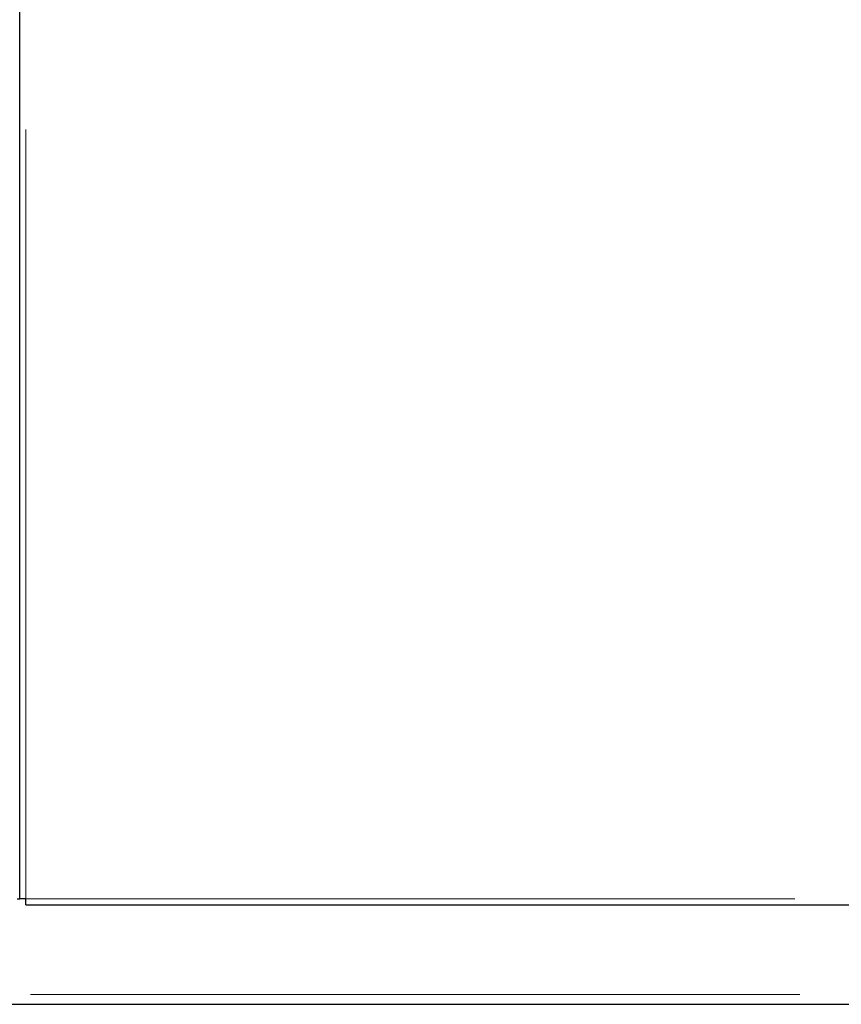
# Model space of a CAD drawing. Header units: millimetres. Extents: x 25 to 243, y 63 to 146.
# Tile 10 of 70: x 53.32 to 60.1, y 65.37 to 73.49. Entities that reach past the tile are written whole.
import ezdxf

# ---------------------------------------------------------------- set-up
doc = ezdxf.new("R2010")
doc.units = ezdxf.units.MM
doc.linetypes.add('PHANTOM', pattern=[12.7, 6.35, -1.27, 1.27, -1.27, 1.27, -1.27])

msp = doc.modelspace()

# ---------------------------------------------------------------- linework, layer by layer
at = {"color": 7, "linetype": 'Continuous', "lineweight": 25}
for p, q in [((53.3151, 66.2353), (53.3151, 93.4212)), ((53.2951, 66.2353), (53.3151, 66.2353)), ((53.3651, 66.2353), (53.3151, 66.2353)), ((53.3651, 66.1853), (53.3651, 66.2353)), ((53.3651, 66.1853), (66.8851, 66.1853)), ((40.3261, 65.3653), (61.9842, 65.3653))]:
    msp.add_line(p, q, dxfattribs=at)
at = {"color": 8, "linetype": 'PHANTOM', "lineweight": 18}
for p, q in [((53.3651, 66.2353), (53.3651, 93.4353)), ((53.3651, 66.2353), (66.8351, 66.2353)), ((28.0051, 65.4453), (66.8751, 65.4453))]:
    msp.add_line(p, q, dxfattribs=at)

doc.saveas('drawing.dxf')
